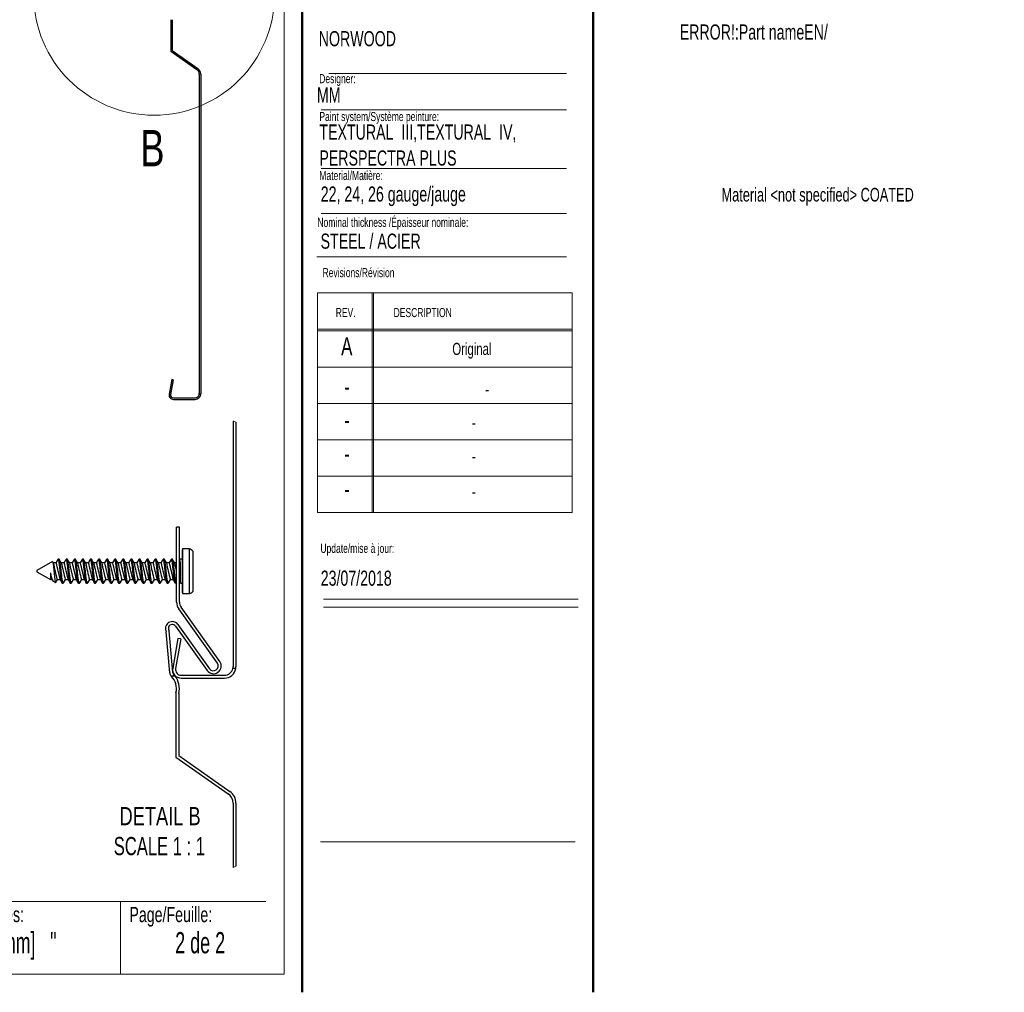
# Paper-space layout 'Sheet3' of a CAD drawing. Header units: inches. Extents: x 0.5 to 19.2, y -4 to 10.7.
# Tile 11 of 14: x 12.4 to 19.2, y 0.4 to 7.1. Entities that reach past the tile are written whole.
import ezdxf

# ---------------------------------------------------------------- set-up
doc = ezdxf.new("R2010")
doc.units = ezdxf.units.IN
doc.header["$MEASUREMENT"] = 0
doc.layers.add('FORMAT', color=7, linetype='Continuous')
doc.styles.add('SLDTEXTSTYLE0', font='TXT', dxfattribs={"width": 0.7})
doc.styles.add('SLDTEXTSTYLE1', font='TXT', dxfattribs={"width": 0.633333})
doc.styles.add('SLDTEXTSTYLE2', font='TXT', dxfattribs={"width": 0.625})
doc.styles.add('SLDTEXTSTYLE3', font='TXT', dxfattribs={"width": 0.75})
doc.styles.add('SLDTEXTSTYLE4', font='TXT', dxfattribs={"width": 0.681818})

# ---------------------------------------------------------------- blocks, each defined once
blk = doc.blocks.new('SW_NOTE_3')
at = {"layer": 'FORMAT', "color": 0, "char_height": 0.104167, "attachment_point": 1, "style": 'SLDTEXTSTYLE0'}
for s, insert in [('TEXTURAL  III,TEXTURAL  IV,', (0, 0.1343)), ('PERSPECTRA PLUS', (0, -0.044))]:
    blk.add_mtext(s, dxfattribs=dict(at, insert=insert))
blk = doc.blocks.new('SW_NOTE_7')
at = {"layer": 'FORMAT', "color": 0, "char_height": 0.125, "attachment_point": 2}
for s, insert, style in [('DETAIL B', (0.3262, 0.1611), 'SLDTEXTSTYLE3'), ('SCALE 1 : 1', (0.3213, -0.0449), 'SLDTEXTSTYLE4')]:
    blk.add_mtext(s, dxfattribs=dict(at, insert=insert, style=style))

psp = doc.layouts.new('Sheet3')

# ---------------------------------------------------------------- linework, layer by layer
at = {"color": 7, "linetype": 'Continuous', "lineweight": 50}
for p, q in [((14.3762516, 10.6939449), (14.3762516, 0.3920732)), ((16.3762516, 0.3920732), (16.3762516, 10.6420732))]:
    psp.add_line(p, q, dxfattribs=at)
at = {"color": 7, "linetype": 'Continuous', "lineweight": 18}
for p, q in [((14.2512516, 10.5170732), (14.2512516, 0.5170732)), ((14.5578273, 6.7072972), (16.192868, 6.7072972)), ((14.5052809, 6.4574028), (16.192868, 6.4574028)), ((14.5052809, 6.0531641), (16.192868, 6.0531641)), ((14.5052809, 5.7453132), (16.192868, 5.7453132)), ((14.4754278, 5.446808), (16.192868, 5.446808)), ((14.4811999, 5.1987495), (16.2311999, 5.1987495)), ((14.4811999, 5.1987495), (14.4811999, 3.6887495)), ((14.8561999, 5.1987495), (14.8561999, 3.6887495)), ((14.8661999, 5.1987495), (14.8661999, 3.6887495)), ((16.2311999, 5.1987495), (16.2311999, 3.6887495)), ((14.4811999, 4.9487495), (16.2311999, 4.9487495)), ((14.4811999, 4.9387495), (16.2311999, 4.9387495)), ((14.4811999, 4.6887495), (16.2311999, 4.6887495)), ((16.2311999, 4.4387495), (14.4811999, 4.4387495)), ((14.4811999, 4.1887495), (16.2311999, 4.1887495)), ((16.2311999, 3.9387495), (14.4811999, 3.9387495)), ((14.4811999, 3.6887495), (16.2311999, 3.6887495)), ((14.5215385, 3.094666), (16.2715385, 3.094666)), ((14.5215385, 3.0386495), (16.2715385, 3.0386495)), ((0.7512516, 1.0170732), (14.1262516, 1.0170732)), ((13.1262516, 1.0170732), (13.1262516, 0.5170732)), ((14.2512516, 0.5170732), (0.6262516, 0.5170732))]:
    psp.add_line(p, q, dxfattribs=at)
at = {"color": 7, "linetype": 'Continuous', "lineweight": 25}
for p, q in [((13.4715959, 7.0765375), (13.4715959, 6.8600022)), ((13.4815959, 7.0765375), (13.4815959, 6.8652079)), ((13.4715959, 6.8600022), (13.651658, 6.7339213)), ((13.4815959, 6.8652079), (13.6573937, 6.7421129)), ((13.6684463, 6.7016712), (13.6684463, 4.5067892)), ((13.6784463, 6.7016712), (13.6784463, 4.5067892)), ((13.4791479, 4.6039982), (13.4611807, 4.5021015)), ((13.4889959, 4.6022617), (13.4710288, 4.500365)), ((13.4889959, 4.6022617), (13.4791479, 4.6039982)), ((13.4904148, 4.4772618), (13.6389187, 4.4772618)), ((13.4904148, 4.4672617), (13.6389187, 4.4672617)), ((13.6780088, 4.5009244), (13.667858, 4.5009244)), ((13.9003057, 4.3183458), (13.9003057, 2.6302969)), ((13.9203057, 4.3100882), (13.9203057, 2.6302969)), ((13.5326383, 3.5898397), (13.5126383, 3.5898397)), ((13.5126383, 3.0730325), (13.5126383, 3.5898397)), ((13.5326383, 3.0730325), (13.5326383, 3.5898397)), ((13.5526383, 3.1371859), (13.5526383, 3.4351859)), ((13.6004866, 3.4404004), (13.5538306, 3.4404004)), ((13.5538306, 3.4404004), (13.5538306, 3.1319713)), ((13.6004866, 3.1319713), (13.6004866, 3.4404004)), ((13.6236384, 3.4249953), (13.6236384, 3.1473764)), ((12.658489, 3.3522988), (12.5526383, 3.2911858)), ((12.6644196, 3.3440187), (12.6606883, 3.3503613)), ((12.6846153, 3.3441859), (12.6643212, 3.3441859)), ((12.7054161, 3.3681858), (12.6984717, 3.3681858)), ((12.7401709, 3.3441859), (12.7198767, 3.3441859)), ((12.7609717, 3.3681858), (12.7540272, 3.3681858)), ((12.7957264, 3.3441859), (12.7754323, 3.3441859)), ((12.8165272, 3.3681858), (12.8095828, 3.3681858)), ((12.851282, 3.3441859), (12.8309879, 3.3441859)), ((12.8720828, 3.3681858), (12.8651384, 3.3681858)), ((12.9068375, 3.3441859), (12.8865435, 3.3441859)), ((12.9276383, 3.3681858), (12.9206939, 3.3681858)), ((12.9623931, 3.3441859), (12.942099, 3.3441859)), ((12.9831939, 3.3681858), (12.9762495, 3.3681858)), ((13.0179486, 3.3441859), (12.9976546, 3.3441859)), ((13.0387494, 3.3681858), (13.031805, 3.3681858)), ((13.0735041, 3.3441859), (13.0532101, 3.3441859)), ((13.094305, 3.3681858), (13.0873606, 3.3681858)), ((13.1290597, 3.3441859), (13.1087656, 3.3441859)), ((13.1498606, 3.3681858), (13.1429161, 3.3681858)), ((13.1846153, 3.3441859), (13.1643212, 3.3441859)), ((13.2054161, 3.3681858), (13.1984717, 3.3681858)), ((13.2401708, 3.3441859), (13.2198767, 3.3441859)), ((13.2609717, 3.3681858), (13.2540272, 3.3681858)), ((13.2957264, 3.3441859), (13.2754323, 3.3441859)), ((13.3165272, 3.3681858), (13.3095828, 3.3681858)), ((13.351282, 3.3441859), (13.3309879, 3.3441859)), ((13.3720828, 3.3681858), (13.3651384, 3.3681858)), ((13.4068375, 3.3441859), (13.3865434, 3.3441859)), ((13.4276383, 3.3681858), (13.4206939, 3.3681858)), ((13.4623931, 3.3441859), (13.442099, 3.3441859)), ((13.4831939, 3.3681858), (13.4762495, 3.3681858)), ((13.5126383, 3.3441859), (13.4976545, 3.3441859)), ((13.5526383, 3.3681858), (13.5326383, 3.3681858)), ((13.5387495, 3.2041859), (13.5387495, 3.3436373)), ((12.5526383, 3.2911858), (12.5526383, 3.2811859)), ((12.5526383, 3.2811859), (12.6444371, 3.2281859)), ((12.6444371, 3.2759459), (12.6444371, 3.2281859)), ((13.5346844, 3.2673991), (13.5326383, 3.2809011)), ((13.5346844, 3.2673991), (13.5346844, 3.2281859)), ((12.6444371, 3.2281859), (12.6561681, 3.2281859)), ((12.6560418, 3.2284003), (12.6583726, 3.2244389)), ((12.6603752, 3.2210348), (12.6616251, 3.2189105)), ((12.6628129, 3.2175764), (12.6796361, 3.2078637)), ((12.6914947, 3.2281859), (12.7117236, 3.2281859)), ((12.7262495, 3.2041859), (12.7331939, 3.2041859)), ((12.7470503, 3.2281859), (12.7672792, 3.2281859)), ((12.781805, 3.2041859), (12.7887494, 3.2041859)), ((12.8026058, 3.2281859), (12.8228348, 3.2281859)), ((12.8373606, 3.2041859), (12.844305, 3.2041859)), ((12.8581614, 3.2281859), (12.8783903, 3.2281859)), ((12.8929161, 3.2041859), (12.8998606, 3.2041859)), ((12.913717, 3.2281859), (12.9339459, 3.2281859)), ((12.9484717, 3.2041859), (12.9554161, 3.2041859)), ((12.9692725, 3.2281859), (12.9895014, 3.2281859)), ((13.0040272, 3.2041859), (13.0109717, 3.2041859)), ((13.0248281, 3.2281859), (13.045057, 3.2281859)), ((13.0595828, 3.2041859), (13.0665272, 3.2041859)), ((13.0803837, 3.2281859), (13.1006125, 3.2281859)), ((13.1151383, 3.2041859), (13.1220828, 3.2041859)), ((13.1359392, 3.2281859), (13.1561681, 3.2281859)), ((13.1706939, 3.2041859), (13.1776383, 3.2041859)), ((13.1914948, 3.2281859), (13.2117236, 3.2281859)), ((13.2262494, 3.2041859), (13.2331939, 3.2041859)), ((13.2470503, 3.2281859), (13.2672792, 3.2281859)), ((13.281805, 3.2041859), (13.2887494, 3.2041859)), ((13.3026059, 3.2281859), (13.3228347, 3.2281859)), ((13.3373606, 3.2041859), (13.344305, 3.2041859)), ((13.3581614, 3.2281859), (13.3783903, 3.2281859)), ((13.3929161, 3.2041859), (13.3998606, 3.2041859)), ((13.413717, 3.2281859), (13.4339459, 3.2281859)), ((13.4484717, 3.2041859), (13.4554161, 3.2041859)), ((13.4692725, 3.2281859), (13.4895014, 3.2281859)), ((13.5040272, 3.2041859), (13.5109717, 3.2041859)), ((13.5326383, 3.2281859), (13.5346844, 3.2281859)), ((13.5346844, 3.2281859), (13.5387495, 3.2041859)), ((13.5387495, 3.2041859), (13.5526383, 3.2041859)), ((13.5538306, 3.1319713), (13.6004866, 3.1319713)), ((13.7928323, 2.6547855), (13.5272619, 3.0273262)), ((13.8091179, 2.666395), (13.5435475, 3.0389356)), ((13.5216648, 2.9198762), (13.7383332, 2.6159352)), ((13.4659648, 2.5877885), (13.4412911, 2.8693051)), ((13.4858884, 2.5895347), (13.4607927, 2.8758661)), ((13.5053791, 2.9082668), (13.7220476, 2.6043258)), ((13.5217089, 2.8247147), (13.4857746, 2.6209213)), ((13.541405, 2.8212418), (13.5054708, 2.6174483)), ((13.541405, 2.8212418), (13.5217089, 2.8247147)), ((13.9194307, 2.6185671), (13.8991291, 2.6185671)), ((13.4747776, 2.5662175), (13.5014406, 2.5662175)), ((13.5442427, 2.5712418), (13.8412506, 2.5712418)), ((13.5442427, 2.5512417), (13.8412506, 2.5512417)), ((13.5066049, 2.4415407), (13.5066049, 2.0084698)), ((13.5266049, 2.4415407), (13.5266049, 2.0188813)), ((13.5066049, 2.0084698), (13.8667291, 1.7563083)), ((13.5266049, 2.0188813), (13.8782006, 1.7726914)), ((13.9003057, 1.6918081), (13.9003057, 1.2499792)), ((13.9203057, 1.6918081), (13.9203057, 1.2582368))]:
    psp.add_line(p, q, dxfattribs=at)
at = {"color": 7, "linetype": 'Continuous', "lineweight": 25, "flags": 128}
for points in [[(12.6593323, 3.3519805), (12.6598737, 3.3524331), (12.6620627, 3.346866), (12.6641353, 3.3345699), (12.6664499, 3.3160391), (12.6686799, 3.2935545), (12.6707418, 3.2698701), (12.6730295, 3.2466915), (12.6752934, 3.2271279), (12.6773561, 3.2138204), (12.6796132, 3.207888), (12.6811203, 3.2096433)], [(12.6966389, 3.3665631), (12.6894247, 3.3543286), (12.6833939, 3.3441859)], [(12.7257736, 3.2050328), (12.7226724, 3.2105521), (12.7194274, 3.2279392), (12.7157552, 3.2550238), (12.7123605, 3.2861857), (12.7090294, 3.316822), (12.7054161, 3.3436373), (12.7052937, 3.3444326), (12.7020487, 3.3618197), (12.6984717, 3.3681858), (12.6966416, 3.364929)], [(12.7349972, 3.2073953), (12.7331939, 3.2041859), (12.7296168, 3.2105521), (12.7263719, 3.2279392), (12.7226997, 3.2550238), (12.719305, 3.2861857), (12.7159103, 3.3173479), (12.7122381, 3.3444326), (12.7089932, 3.3618197), (12.7054161, 3.3681858)], [(12.7199752, 3.3440187), (12.7128888, 3.3560648), (12.7058021, 3.3681145)], [(12.7521944, 3.3665631), (12.7449802, 3.3543286), (12.7389494, 3.3441859)], [(12.7813292, 3.2050328), (12.778228, 3.2105521), (12.774983, 3.2279392), (12.7713108, 3.2550238), (12.7679161, 3.2861857), (12.764585, 3.316822), (12.7609717, 3.3436373), (12.7608492, 3.3444326), (12.7576043, 3.3618197), (12.7540272, 3.3681858), (12.7521972, 3.364929)], [(12.7905528, 3.2073953), (12.7887494, 3.2041859), (12.7851724, 3.2105521), (12.7819275, 3.2279392), (12.7782552, 3.2550238), (12.7748606, 3.2861857), (12.7714659, 3.3173479), (12.7677937, 3.3444326), (12.7645487, 3.3618197), (12.7609717, 3.3681858)], [(12.7755307, 3.3440187), (12.7684443, 3.3560648), (12.7613577, 3.3681145)], [(12.80775, 3.3665631), (12.8005358, 3.3543286), (12.794505, 3.3441859)], [(12.8368847, 3.2050328), (12.8337835, 3.2105521), (12.8305386, 3.2279392), (12.8268664, 3.2550238), (12.8234716, 3.2861857), (12.8201405, 3.316822), (12.8165272, 3.3436373), (12.8164048, 3.3444326), (12.8131599, 3.3618197), (12.8095828, 3.3681858), (12.8077528, 3.364929)], [(12.8461083, 3.2073953), (12.844305, 3.2041859), (12.840728, 3.2105521), (12.837483, 3.2279392), (12.8338108, 3.2550238), (12.8304162, 3.2861857), (12.8270215, 3.3173479), (12.8233493, 3.3444326), (12.8201043, 3.3618197), (12.8165272, 3.3681858)], [(12.8310863, 3.3440187), (12.8239999, 3.3560648), (12.8169132, 3.3681145)], [(12.8633055, 3.3665631), (12.8560913, 3.3543286), (12.8500605, 3.3441859)], [(12.8924403, 3.2050328), (12.8893391, 3.2105521), (12.8860941, 3.2279392), (12.8824219, 3.2550238), (12.8790272, 3.2861857), (12.8756961, 3.316822), (12.8720828, 3.3436373), (12.8719603, 3.3444326), (12.8687154, 3.3618197), (12.8651384, 3.3681858), (12.8633083, 3.364929)], [(12.9016639, 3.2073953), (12.8998606, 3.2041859), (12.8962835, 3.2105521), (12.8930386, 3.2279392), (12.8893663, 3.2550238), (12.8859717, 3.2861857), (12.882577, 3.3173479), (12.8789048, 3.3444326), (12.8756599, 3.3618197), (12.8720828, 3.3681858)], [(12.8866418, 3.3440187), (12.8795554, 3.3560648), (12.8724688, 3.3681145)], [(12.9188611, 3.3665631), (12.9116469, 3.3543286), (12.9056161, 3.3441859)], [(12.9479959, 3.2050328), (12.9448946, 3.2105521), (12.9416497, 3.2279392), (12.9379775, 3.2550238), (12.9345828, 3.2861857), (12.9312516, 3.316822), (12.9276383, 3.3436373), (12.9275159, 3.3444326), (12.924271, 3.3618197), (12.9206939, 3.3681858), (12.9188639, 3.364929)], [(12.9572194, 3.2073953), (12.9554161, 3.2041859), (12.9518391, 3.2105521), (12.9485941, 3.2279392), (12.9449219, 3.2550238), (12.9415273, 3.2861857), (12.9381326, 3.3173479), (12.9344604, 3.3444326), (12.9312154, 3.3618197), (12.9276383, 3.3681858)], [(12.9421974, 3.3440187), (12.935111, 3.3560648), (12.9280243, 3.3681145)], [(12.9744166, 3.3665631), (12.9672024, 3.3543286), (12.9611716, 3.3441859)], [(13.0035514, 3.2050328), (13.0004502, 3.2105521), (12.9972053, 3.2279392), (12.993533, 3.2550238), (12.9901383, 3.2861857), (12.9868072, 3.316822), (12.9831939, 3.3436373), (12.9830714, 3.3444326), (12.9798265, 3.3618197), (12.9762495, 3.3681858), (12.9744195, 3.364929)], [(13.012775, 3.2073953), (13.0109717, 3.2041859), (13.0073947, 3.2105521), (13.0041497, 3.2279392), (13.0004774, 3.2550238), (12.9970828, 3.2861857), (12.9936882, 3.3173479), (12.9900159, 3.3444326), (12.986771, 3.3618197), (12.9831939, 3.3681858)], [(12.9977529, 3.3440187), (12.9906666, 3.3560648), (12.9835799, 3.3681145)], [(13.0299722, 3.3665631), (13.022758, 3.3543286), (13.0167272, 3.3441859)], [(13.059107, 3.2050328), (13.0560057, 3.2105521), (13.0527608, 3.2279392), (13.0490886, 3.2550238), (13.0456939, 3.2861857), (13.0423627, 3.316822), (13.0387494, 3.3436373), (13.038627, 3.3444326), (13.0353821, 3.3618197), (13.031805, 3.3681858), (13.029975, 3.364929)], [(13.0683305, 3.2073953), (13.0665272, 3.2041859), (13.0629502, 3.2105521), (13.0597052, 3.2279392), (13.056033, 3.2550238), (13.0526384, 3.2861857), (13.0492437, 3.3173479), (13.0455715, 3.3444326), (13.0423265, 3.3618197), (13.0387494, 3.3681858)], [(13.0533085, 3.3440187), (13.0462221, 3.3560648), (13.0391354, 3.3681145)], [(13.0855277, 3.3665631), (13.0783136, 3.3543286), (13.0722828, 3.3441859)], [(13.1146625, 3.2050328), (13.1115613, 3.2105521), (13.1083164, 3.2279392), (13.1046441, 3.2550238), (13.1012495, 3.2861857), (13.0979183, 3.316822), (13.094305, 3.3436373), (13.0941826, 3.3444326), (13.0909376, 3.3618197), (13.0873606, 3.3681858), (13.0855306, 3.364929)], [(13.1238861, 3.2073953), (13.1220828, 3.2041859), (13.1185057, 3.2105521), (13.1152608, 3.2279392), (13.1115886, 3.2550238), (13.1081939, 3.2861857), (13.1047992, 3.3173479), (13.101127, 3.3444326), (13.0978821, 3.3618197), (13.094305, 3.3681858)], [(13.108864, 3.3440187), (13.1017776, 3.3560648), (13.094691, 3.3681145)], [(13.1410833, 3.3665631), (13.1338691, 3.3543286), (13.1278384, 3.3441859)], [(13.1702181, 3.2050328), (13.1671168, 3.2105521), (13.1638719, 3.2279392), (13.1601997, 3.2550238), (13.156805, 3.2861857), (13.1534739, 3.316822), (13.1498606, 3.3436373), (13.1497381, 3.3444326), (13.1464932, 3.3618197), (13.1429161, 3.3681858), (13.1410861, 3.364929)], [(13.1794417, 3.2073953), (13.1776383, 3.2041859), (13.1740613, 3.2105521), (13.1708164, 3.2279392), (13.1671441, 3.2550238), (13.1637495, 3.2861857), (13.1603548, 3.3173479), (13.1566825, 3.3444326), (13.1534376, 3.3618197), (13.1498606, 3.3681858)], [(13.1644196, 3.3440187), (13.1573332, 3.3560648), (13.1502466, 3.3681145)], [(13.1966388, 3.3665631), (13.1894247, 3.3543286), (13.1833939, 3.3441859)], [(13.2257736, 3.2050328), (13.2226724, 3.2105521), (13.2194275, 3.2279392), (13.2157552, 3.2550238), (13.2123606, 3.2861857), (13.2090294, 3.316822), (13.2054161, 3.3436373), (13.2052937, 3.3444326), (13.2020487, 3.3618197), (13.1984717, 3.3681858), (13.1966417, 3.364929)], [(13.2349972, 3.2073953), (13.2331939, 3.2041859), (13.2296168, 3.2105521), (13.2263719, 3.2279392), (13.2226997, 3.2550238), (13.219305, 3.2861857), (13.2159103, 3.3173479), (13.2122381, 3.3444326), (13.2089932, 3.3618197), (13.2054161, 3.3681858)], [(13.2199751, 3.3440187), (13.2128887, 3.3560648), (13.2058021, 3.3681145)], [(13.2521944, 3.3665631), (13.2449803, 3.3543286), (13.2389495, 3.3441859)], [(13.2813292, 3.2050328), (13.278228, 3.2105521), (13.274983, 3.2279392), (13.2713108, 3.2550238), (13.2679161, 3.2861857), (13.264585, 3.316822), (13.2609717, 3.3436373), (13.2608492, 3.3444326), (13.2576043, 3.3618197), (13.2540272, 3.3681858), (13.2521972, 3.364929)], [(13.2905528, 3.2073953), (13.2887494, 3.2041859), (13.2851724, 3.2105521), (13.2819275, 3.2279392), (13.2782552, 3.2550238), (13.2748606, 3.2861857), (13.2714659, 3.3173479), (13.2677937, 3.3444326), (13.2645487, 3.3618197), (13.2609717, 3.3681858)], [(13.2755307, 3.3440187), (13.2684443, 3.3560648), (13.2613577, 3.3681145)], [(13.3077499, 3.3665631), (13.3005358, 3.3543286), (13.294505, 3.3441859)], [(13.3368847, 3.2050328), (13.3337835, 3.2105521), (13.3305386, 3.2279392), (13.3268663, 3.2550238), (13.3234717, 3.2861857), (13.3201405, 3.316822), (13.3165272, 3.3436373), (13.3164048, 3.3444326), (13.3131598, 3.3618197), (13.3095828, 3.3681858), (13.3077528, 3.364929)], [(13.3461083, 3.2073953), (13.344305, 3.2041859), (13.3407279, 3.2105521), (13.337483, 3.2279392), (13.3338108, 3.2550238), (13.3304161, 3.2861857), (13.3270214, 3.3173479), (13.3233492, 3.3444326), (13.3201043, 3.3618197), (13.3165272, 3.3681858)], [(13.3310862, 3.3440187), (13.3239999, 3.3560648), (13.3169132, 3.3681145)], [(13.3633055, 3.3665631), (13.3560914, 3.3543286), (13.3500606, 3.3441859)], [(13.3924403, 3.2050328), (13.3893391, 3.2105521), (13.3860941, 3.2279392), (13.3824219, 3.2550238), (13.3790272, 3.2861857), (13.3756961, 3.316822), (13.3720828, 3.3436373), (13.3719603, 3.3444326), (13.3687154, 3.3618197), (13.3651384, 3.3681858), (13.3633083, 3.364929)], [(13.4016639, 3.2073953), (13.3998606, 3.2041859), (13.3962835, 3.2105521), (13.3930386, 3.2279392), (13.3893663, 3.2550238), (13.3859717, 3.2861857), (13.382577, 3.3173479), (13.3789048, 3.3444326), (13.3756598, 3.3618197), (13.3720828, 3.3681858)], [(13.3866418, 3.3440187), (13.3795554, 3.3560648), (13.3724688, 3.3681145)], [(13.4188611, 3.3665631), (13.4116469, 3.3543286), (13.4056161, 3.3441859)], [(13.4479958, 3.2050328), (13.4448946, 3.2105521), (13.4416497, 3.2279392), (13.4379775, 3.2550238), (13.4345828, 3.2861857), (13.4312516, 3.316822), (13.4276383, 3.3436373), (13.4275159, 3.3444326), (13.424271, 3.3618197), (13.4206939, 3.3681858), (13.4188639, 3.364929)], [(13.4572194, 3.2073953), (13.4554161, 3.2041859), (13.4518391, 3.2105521), (13.4485941, 3.2279392), (13.4449219, 3.2550238), (13.4415272, 3.2861857), (13.4381326, 3.3173479), (13.4344603, 3.3444326), (13.4312154, 3.3618197), (13.4276383, 3.3681858)], [(13.4421974, 3.3440187), (13.435111, 3.3560648), (13.4280244, 3.3681145)], [(13.4744166, 3.3665631), (13.4672025, 3.3543286), (13.4611717, 3.3441859)], [(13.5035514, 3.2050328), (13.5004502, 3.2105521), (13.4972052, 3.2279392), (13.493533, 3.2550238), (13.4901383, 3.2861857), (13.4868072, 3.316822), (13.4831939, 3.3436373), (13.4830715, 3.3444326), (13.4798265, 3.3618197), (13.4762495, 3.3681858), (13.4744195, 3.364929)], [(13.512775, 3.2073953), (13.5109717, 3.2041859), (13.5073946, 3.2105521), (13.5041497, 3.2279392), (13.5004775, 3.2550238), (13.4970828, 3.2861857), (13.4936881, 3.3173479), (13.4900159, 3.3444326), (13.486771, 3.3618197), (13.4831939, 3.3681858)], [(13.4977529, 3.3440187), (13.4906665, 3.3560648), (13.4835799, 3.3681145)], [(12.6794444, 3.2057608), (12.6866552, 3.21799), (12.6927162, 3.2281859)], [(12.7115974, 3.2284003), (12.7186869, 3.2163503), (12.7257766, 3.204293)], [(12.7349999, 3.2057608), (12.7422108, 3.21799), (12.7482717, 3.2281859)], [(12.767153, 3.2284003), (12.7742424, 3.2163503), (12.7813321, 3.204293)], [(12.7905555, 3.2057608), (12.7977663, 3.21799), (12.8038273, 3.2281859)], [(12.8227085, 3.2284003), (12.829798, 3.2163503), (12.8368877, 3.204293)], [(12.846111, 3.2057608), (12.8533219, 3.21799), (12.8593829, 3.2281859)], [(12.8782641, 3.2284003), (12.8853535, 3.2163503), (12.8924432, 3.204293)], [(12.9016666, 3.2057608), (12.9088774, 3.21799), (12.9149384, 3.2281859)], [(12.9338197, 3.2284003), (12.9409091, 3.2163503), (12.9479988, 3.204293)], [(12.9572221, 3.2057608), (12.964433, 3.21799), (12.970494, 3.2281859)], [(12.9893752, 3.2284003), (12.9964646, 3.2163503), (13.0035543, 3.204293)], [(13.0127777, 3.2057608), (13.0199886, 3.21799), (13.0260495, 3.2281859)], [(13.0449308, 3.2284003), (13.0520202, 3.2163503), (13.0591099, 3.204293)], [(13.0683333, 3.2057608), (13.0755441, 3.21799), (13.081605, 3.2281859)], [(13.1004863, 3.2284003), (13.1075757, 3.2163503), (13.1146655, 3.204293)], [(13.1238888, 3.2057608), (13.1310997, 3.21799), (13.1371606, 3.2281859)], [(13.1560419, 3.2284003), (13.1631313, 3.2163503), (13.170221, 3.204293)], [(13.1794444, 3.2057608), (13.1866553, 3.21799), (13.1927162, 3.2281859)], [(13.2115974, 3.2284003), (13.2186869, 3.2163503), (13.2257766, 3.204293)], [(13.2349999, 3.2057608), (13.2422108, 3.21799), (13.2482717, 3.2281859)], [(13.267153, 3.2284003), (13.2742424, 3.2163503), (13.2813321, 3.204293)], [(13.2905555, 3.2057608), (13.2977664, 3.21799), (13.3038273, 3.2281859)], [(13.3227085, 3.2284003), (13.329798, 3.2163503), (13.3368877, 3.204293)], [(13.346111, 3.2057608), (13.3533219, 3.21799), (13.3593828, 3.2281859)], [(13.3782641, 3.2284003), (13.3853535, 3.2163503), (13.3924432, 3.204293)], [(13.4016666, 3.2057608), (13.4088775, 3.21799), (13.4149384, 3.2281859)], [(13.4338196, 3.2284003), (13.4409091, 3.2163503), (13.4479988, 3.204293)], [(13.4572221, 3.2057608), (13.464433, 3.21799), (13.4704939, 3.2281859)], [(13.4893752, 3.2284003), (13.4964646, 3.2163503), (13.5035543, 3.204293)]]:
    psp.add_lwpolyline(points, dxfattribs=at)
at = {"color": 7, "linetype": 'Continuous', "lineweight": 18}
psp.add_circle((13.3575832, 7.2478484), 0.8276868, dxfattribs=at)
at = {"color": 7, "linetype": 'Continuous', "lineweight": 25}
for centre, radius, start, end in [((13.6290762, 6.7016712), 0.0393701, 0, 55), ((13.6290762, 6.7016712), 0.0493701, 0, 55), ((13.4904148, 4.4969468), 0.029685, 170, 270), ((13.4904148, 4.4969468), 0.019685, 170, 270), ((13.6389187, 4.5067893), 0.0395276, 270, 351.46720768), ((13.6389187, 4.5067893), 0.0295276, 270, 348.54342121), ((13.6389187, 4.5067893), 0.0295276, 348.54342121, 0), ((13.6389187, 4.5067893), 0.0395276, 351.46720768, 0), ((13.564638, 3.4351859), 0.0119997, 154.24312932, 180.00017827), ((13.5681385, 3.3666863), 0.0804995, 46.41396768, 66.30658506), ((15.7206256, 4.004426), 3.1270086, 192.20209575, 194.37322819), ((10.1228621, 2.6799008), 2.6464795, 11.97471967, 14.53711434), ((15.7761812, 4.004426), 3.1270086, 192.20209575, 194.37322819), ((10.1784177, 2.6799008), 2.6464795, 11.97471967, 14.53711434), ((15.8317367, 4.004426), 3.1270086, 192.20209575, 194.37322819), ((10.2339733, 2.6799008), 2.6464795, 11.97471967, 14.53711434), ((15.8872923, 4.004426), 3.1270086, 192.20209575, 194.37322819), ((10.2895288, 2.6799008), 2.6464795, 11.97471967, 14.53711434), ((15.9428478, 4.004426), 3.1270086, 192.20209575, 194.37322819), ((10.3450844, 2.6799008), 2.6464795, 11.97471967, 14.53711434), ((15.9984034, 4.004426), 3.1270086, 192.20209575, 194.37322819), ((10.40064, 2.6799008), 2.6464795, 11.97471967, 14.53711434), ((16.0539589, 4.004426), 3.1270086, 192.20209575, 194.37322819), ((10.4561955, 2.6799008), 2.6464795, 11.97471967, 14.53711434), ((16.1095132, 4.0044257), 3.1270072, 192.20209528, 194.37322866), ((10.5119595, 2.679949), 2.6462656, 11.97463329, 14.53723529), ((16.1653651, 4.0044966), 3.1273118, 192.20221822, 194.37314023), ((10.567515, 2.679949), 2.6462656, 11.97463329, 14.53723529), ((16.2209206, 4.0044966), 3.1273118, 192.20221822, 194.37314023), ((10.6230706, 2.679949), 2.6462656, 11.97463329, 14.53723529), ((16.2764762, 4.0044966), 3.1273118, 192.20221822, 194.37314023), ((10.6786261, 2.679949), 2.6462656, 11.97463329, 14.53723529), ((16.3320317, 4.0044966), 3.1273118, 192.20221822, 194.37314023), ((10.7341817, 2.679949), 2.6462656, 11.97463329, 14.53723529), ((16.3875873, 4.0044966), 3.1273118, 192.20221822, 194.37314023), ((10.7895271, 2.6799003), 2.6464813, 11.97472055, 14.53711346), ((16.4427029, 4.0043923), 3.1268597, 192.20205266, 194.37328853), ((10.8451886, 2.6799249), 2.6463725, 11.97467648, 14.53717481), ((16.4982584, 4.0043923), 3.1268597, 192.20205266, 194.37328853), ((10.9007442, 2.6799249), 2.6463725, 11.97467648, 14.53717481), ((13.241079, 3.2512116), 0.2726127, 5.03837423, 19.78745597), ((13.4665425, 3.3368486), 0.0725254, 5.37103577, 24.30772307), ((8.5779036, 3.5699233), 4.9660041, 356.50743345, 357.38829778), ((12.7792619, 3.2847641), 0.1351129, 183.7420883, 204.3794104), ((12.7962905, 3.292625), 0.1527667, 186.2680556, 209.2664472), ((13.564638, 3.1371858), 0.0119997, 179.99982173, 205.75687068), ((13.5681385, 3.2056855), 0.0804995, 293.69341494, 313.58603232), ((13.5913785, 3.0730325), 0.0787402, 179.99999346, 215.48366765), ((13.5913782, 3.0730324), 0.0587399, 179.99990134, 215.48374551), ((13.4829383, 2.8922696), 0.047559, 35.48353937, 208.87266217), ((13.4829383, 2.8922696), 0.027559, 35.48357818, 216.52769806), ((13.7655827, 2.6353604), 0.0534646, 215.48366271, 35.48363637), ((13.7655827, 2.6353604), 0.0334646, 215.48375128, 35.48353213), ((13.5051844, 2.5912259), 0.03937, 185.00880476, 219.43592914), ((13.5442428, 2.6106118), 0.0593701, 169.9999838, 269.99997018), ((13.5051845, 2.5912259), 0.01937, 185.00880866, 224.51454252), ((13.3920736, 2.4800139), 0.1392559, 38.24533088, 44.51506095), ((13.5442426, 2.6106118), 0.03937, 169.99999905, 270.00015343), ((13.8412506, 2.6302969), 0.0590551, 269.99997641, 348.54341407), ((13.8412504, 2.630297), 0.0790553, 270.00013775, 351.46714829), ((13.8412507, 2.6302969), 0.059055, 348.54343304, 0.00002267), ((13.8412482, 2.6302971), 0.0790575, 351.46731166, 359.9998339), ((13.5051648, 2.5912087), 0.0393439, 219.43468859, 224.51663935), ((13.3920537, 2.4799964), 0.1192824, 345.97239401, 44.51449813), ((13.392054, 2.4799964), 0.1392821, 345.97237822, 38.24599793), ((13.5459743, 2.4415407), 0.0393694, 165.97216534, 180.0000325), ((13.5459769, 2.4415405), 0.019372, 165.97302599, 179.99947672), ((13.8215655, 1.6918081), 0.0987402, 359.99999007, 54.99998889), ((13.8215652, 1.691808), 0.0787405, 0.00010233, 54.99988087)]:
    psp.add_arc(centre, radius, start, end, dxfattribs=at)
at = {"color": 7, "linetype": 'Continuous', "lineweight": 18}
for centre, radius, start, end in [((13.2856692, 2.8013272), 1.6368028, 67.18671044, 67.94413457), ((13.2791478, 2.7827792), 1.6538781, 292.05995447, 292.80955949)]:
    psp.add_arc(centre, radius, start, end, dxfattribs=at)
at = {"layer": 'FORMAT', "lineweight": 18}
psp.add_line((14.5012516, 1.4265536), (16.2512516, 1.4265536), dxfattribs=at)

# ---------------------------------------------------------------- block references
at = {"layer": 'FORMAT'}
for name, p in [('SW_NOTE_3', (14.4936793, 6.2219515)), ('SW_NOTE_7', (13.0726786, 1.5043921))]:
    psp.add_blockref(name, p, dxfattribs=at)

# ---------------------------------------------------------------- texts
at = {"color": 7, "linetype": 'Continuous', "lineweight": 0}
for s, insert, char_height, attachment_point, style in [('Designer:', (14.4927736, 6.7027068), 0.0625, 1, 'SLDTEXTSTYLE0'), ('MM', (14.4770103, 6.6115619), 0.10416667, 1, 'SLDTEXTSTYLE0'), ('Paint system/Système peinture:', (14.4936793, 6.4423393), 0.0625, 1, 'SLDTEXTSTYLE0'), ('Material <not specified> COATED', (17.2579034, 5.920721), 0.09375, 1, 'SLDTEXTSTYLE0'), ('Nominal thickness /Épaisseur nominale:', (14.4802784, 5.7152135), 0.0625, 1, 'SLDTEXTSTYLE0'), ('STEEL / ACIER', (14.5019361, 5.6065758), 0.104166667, 1, 'SLDTEXTSTYLE0'), ('Revisions/Révision', (14.5156012, 5.3694188), 0.0625, 1, 'SLDTEXTSTYLE0'), ('REV.', (14.6062312, 5.0951297), 0.0625, 1, 'SLDTEXTSTYLE0'), ('DESCRIPTION', (15.0041424, 5.0951297), 0.0625, 1, 'SLDTEXTSTYLE0'), ('A', (14.6820414, 4.8942809), 0.125, 2, 'SLDTEXTSTYLE0'), ('Original', (15.5419694, 4.8554617), 0.08333333, 2, 'SLDTEXTSTYLE0'), ('-', (14.6833579, 4.6174037), 0.125, 2, 'SLDTEXTSTYLE0'), ('-', (15.6471739, 4.5785845), 0.0833333, 2, 'SLDTEXTSTYLE0'), ('-', (14.6833579, 4.3881653), 0.125, 2, 'SLDTEXTSTYLE0'), ('-', (15.5556728, 4.3493461), 0.0833333, 2, 'SLDTEXTSTYLE0'), ('-', (14.6833579, 4.1569001), 0.125, 2, 'SLDTEXTSTYLE0'), ('-', (15.5556728, 4.118081), 0.0833333, 2, 'SLDTEXTSTYLE0'), ('-', (14.6833579, 3.9142956), 0.125, 2, 'SLDTEXTSTYLE0'), ('-', (15.5556728, 3.8754764), 0.0833333, 2, 'SLDTEXTSTYLE0'), ('Update/mise à jour:', (14.5009021, 3.4746831), 0.0625, 1, 'SLDTEXTSTYLE0'), ('23/07/2018', (14.5029298, 3.2903145), 0.10416667, 1, 'SLDTEXTSTYLE0'), ('Units/Unités:', (11.9111167, 0.9786785), 0.104166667, 1, 'SLDTEXTSTYLE0'), ('Page/Feuille:', (13.1879976, 0.9786785), 0.104166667, 1, 'SLDTEXTSTYLE0'), ('[mm]   "', (12.4789981, 0.805962), 0.14583333, 2, 'SLDTEXTSTYLE2'), ('2 de 2', (13.6742198, 0.805962), 0.14583333, 2, 'SLDTEXTSTYLE1')]:
    psp.add_mtext(s, dxfattribs=dict(at, insert=insert, char_height=char_height, attachment_point=attachment_point, style=style))
at = {"color": 7, "linetype": 'Continuous', "lineweight": 18, "insert": (13.2619812, 6.3186427), "char_height": 0.25, "attachment_point": 1, "style": 'SLDTEXTSTYLE3'}
psp.add_mtext('B', dxfattribs=at)
at = {"layer": 'FORMAT', "attachment_point": 1, "style": 'SLDTEXTSTYLE0'}
for s, insert, char_height in [('ERROR!:Part nameEN/', (16.9703863, 7.0438837), 0.104166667), ('NORWOOD', (14.4892638, 6.9980677), 0.10416667), ('Material/Matière:', (14.4936793, 6.0368173), 0.0625), ('22, 24, 26 gauge/jauge', (14.503118, 5.9304258), 0.104166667)]:
    psp.add_mtext(s, dxfattribs=dict(at, insert=insert, char_height=char_height))

doc.saveas('drawing.dxf')
